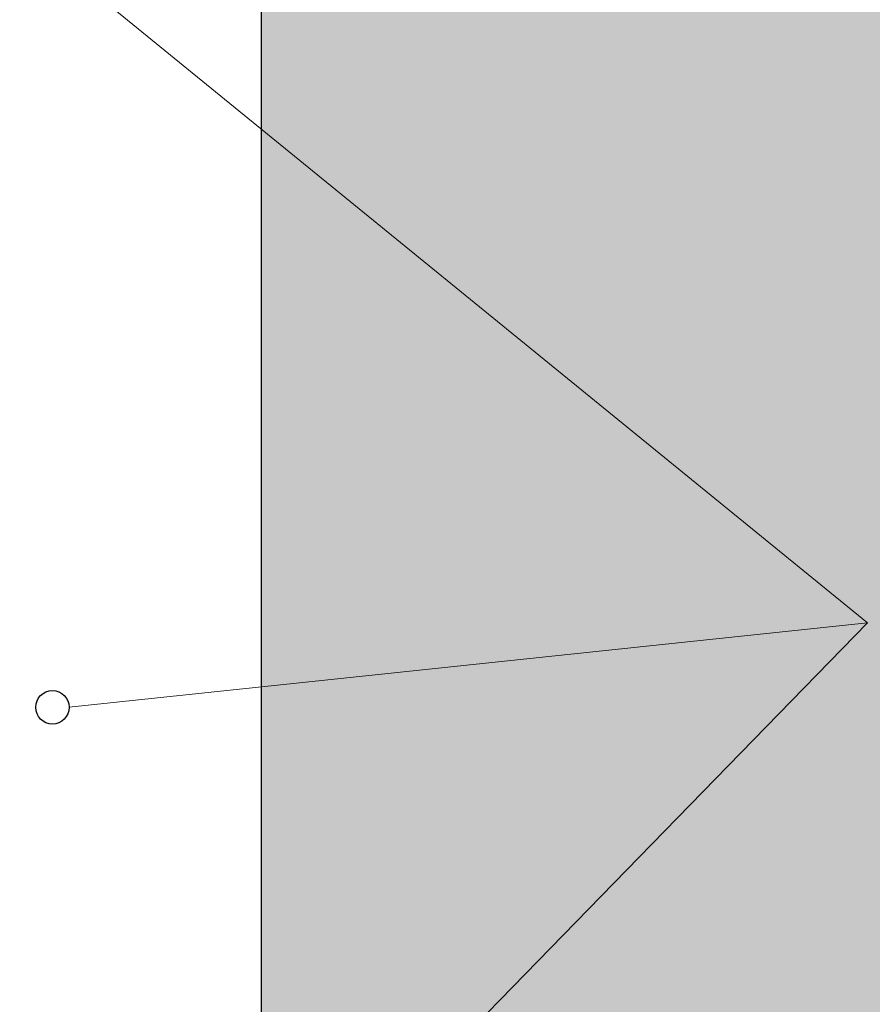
# Model space of a CAD drawing. Header units: metres. Extents: x 1316.5 to 1415.3, y -94.1 to -52.
# Tile 8 of 256: x 1318.447 to 1318.958, y -56.3 to -55.711. Entities that reach past the tile are written whole.
import ezdxf

# ---------------------------------------------------------------- set-up
doc = ezdxf.new("R2010")
doc.units = ezdxf.units.M
doc.linetypes.add('AUSGEZOGEN', pattern=[0])
for name, color, linetype, lineweight in [('XR$7$Dach', 3, 'AUSGEZOGEN', 18), ('XR$7$Möblierung', 4, 'AUSGEZOGEN', 13), ('XR$7$Wand', 1, 'AUSGEZOGEN', 50)]:
    doc.layers.add(name, color=color, linetype=linetype, lineweight=lineweight)

msp = doc.modelspace()

# ---------------------------------------------------------------- hatches: boundary and pattern name
at = {"layer": 'XR$7$Möblierung', "linetype": 'AUSGEZOGEN', "lineweight": 13, "true_color": 0xb9a483, "transparency": 33554687}
msp.add_hatch(color=33, dxfattribs=at).paths.add_polyline_path([(1318.3417, -55.53231), (1318.5917, -55.53231), (1318.5917, -56.70231), (1319.67434, -56.70231), (1319.67434, -55.53228), (1318.3417, -55.49231)])

# ---------------------------------------------------------------- linework, layer by layer
at = {"layer": 'XR$7$Dach', "color": 7, "linetype": 'AUSGEZOGEN', "lineweight": 25, "transparency": 33554687}
msp.add_line((1318.5917, -55.53231), (1318.5917, -56.89045), dxfattribs=at)
msp.add_circle((1318.4667, -56.12231), 0.01, dxfattribs=at)
at = {"layer": 'XR$7$Wand', "color": 4, "linetype": 'AUSGEZOGEN', "lineweight": 13, "transparency": 33554687}
for p in [(1318.4767, -55.68231), (1318.4767, -56.12231), (1318.4767, -56.56231)]:
    msp.add_line(p, (1318.95469, -56.07181), dxfattribs=at)

doc.saveas('drawing.dxf')
